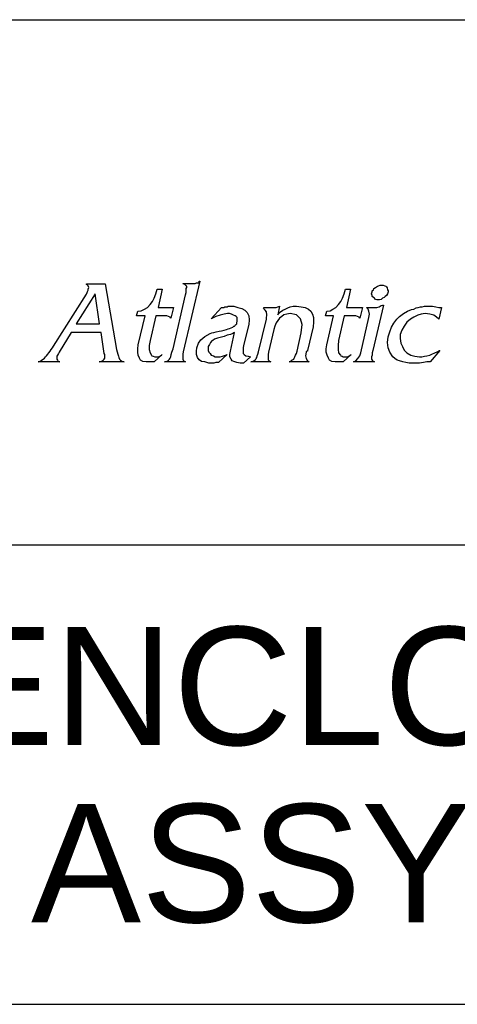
# Model space of a CAD drawing. Header units: inches. Extents: x 4 to 212, y 4 to 137.
# Tile 6 of 9: x 195.58 to 199.85, y 14.08 to 23.68. Entities that reach past the tile are written whole.
import ezdxf
from ezdxf.enums import TextEntityAlignment as Align

# ---------------------------------------------------------------- set-up
doc = ezdxf.new("R2010")
doc.units = ezdxf.units.IN
doc.header["$LTSCALE"] = 11.968
doc.header["$MEASUREMENT"] = 0
doc.layers.get('0').update_dxf_attribs({"linetype": 'CONTINUOUS'})
doc.layers.add('09_ALL_DETAIL_ITEMS', color=7, linetype='CONTINUOUS')
doc.styles.get("Standard").update_dxf_attribs({"font": 'arial.ttf'})

# ---------------------------------------------------------------- blocks, each defined once
blk = doc.blocks.new('MAP_LOGO_AND_NAME_BL0', base_point=(195.2, 21.12))
at = {"color": 7, "linetype": 'Continuous'}
for p, q in [((197.3369, 21.1308), (197.1759, 20.4425)), ((197.3313, 21.1253), (197.3313, 21.1308)), ((197.3313, 21.1308), (197.3369, 21.1308)), ((197.3313, 21.1197), (197.3313, 21.1253)), ((196.2323, 21.0975), (196.2323, 21.1031)), ((196.2323, 21.1031), (196.4155, 21.1031)), ((196.2434, 21.092), (196.2323, 21.0975)), ((196.2378, 21.0198), (196.2434, 21.0309)), ((196.2489, 21.0864), (196.2434, 21.092)), ((196.2434, 21.0309), (196.2489, 21.042)), ((196.2545, 21.0698), (196.2489, 21.0864)), ((196.2489, 21.0531), (196.2545, 21.0698)), ((196.2489, 21.042), (196.2489, 21.0531)), ((196.4155, 21.1031), (196.5265, 20.4647)), ((196.9095, 21.0087), (196.9206, 21.0531)), ((196.9206, 21.0531), (196.9705, 21.0531)), ((196.9705, 21.0531), (196.9317, 20.8755)), ((197.1759, 21.1031), (197.1759, 21.1086)), ((197.1759, 21.1086), (197.1925, 21.1086)), ((197.1925, 21.0975), (197.1759, 21.1031)), ((197.1925, 21.1086), (197.2036, 21.1086)), ((197.2036, 21.0864), (197.1925, 21.0975)), ((197.2036, 21.1086), (197.2203, 21.1086)), ((197.2092, 21.0809), (197.2036, 21.0864)), ((197.2036, 21.0587), (197.2092, 21.0698)), ((197.2036, 21.042), (197.2036, 21.0587)), ((197.2036, 21.0198), (197.2036, 21.042)), ((197.2092, 21.0698), (197.2092, 21.0809)), ((197.2203, 21.1086), (197.2314, 21.1086)), ((197.2314, 21.1086), (197.248, 21.1086)), ((197.248, 21.1086), (197.2647, 21.1086)), ((197.2647, 21.1086), (197.2702, 21.1086)), ((197.2702, 21.1086), (197.2813, 21.1086)), ((197.2813, 21.1086), (197.2925, 21.1086)), ((197.2925, 21.1086), (197.3036, 21.1142)), ((197.3036, 21.1142), (197.3091, 21.1142)), ((197.3091, 21.1142), (197.3202, 21.1142)), ((197.3202, 21.1142), (197.3258, 21.1142)), ((197.3258, 21.1142), (197.3313, 21.1197)), ((198.7467, 21.0087), (198.7578, 21.0531)), ((198.7578, 21.0531), (198.8078, 21.0531)), ((198.8078, 21.0531), (198.7689, 20.8755)), ((199.0131, 21.0087), (199.0187, 21.0254)), ((199.0187, 21.0365), (199.0298, 21.0476)), ((199.0187, 21.0254), (199.0187, 21.0365)), ((199.0298, 21.0476), (199.0353, 21.0587)), ((199.0353, 21.0587), (199.052, 21.0698)), ((199.052, 21.0698), (199.0686, 21.0809)), ((199.0686, 21.0809), (199.0797, 21.0864)), ((199.0797, 21.0864), (199.0964, 21.092)), ((199.0964, 21.092), (199.1075, 21.092)), ((199.1075, 21.092), (199.1241, 21.092)), ((199.1241, 21.092), (199.1408, 21.0864)), ((199.1408, 21.0864), (199.1519, 21.0809)), ((199.1519, 21.0809), (199.1574, 21.0753)), ((199.1574, 21.0753), (199.163, 21.0642)), ((199.163, 21.0642), (199.1685, 21.0476)), ((199.1685, 21.0476), (199.1741, 21.0365)), ((199.1741, 21.0254), (199.1685, 21.0087)), ((199.1741, 21.0365), (199.1741, 21.0254)), ((195.9104, 20.498), (196.2323, 21.0031)), ((196.3155, 21.0087), (196.1324, 20.7145)), ((196.2323, 21.0031), (196.2378, 21.0198)), ((196.36, 20.7145), (196.3155, 21.0087)), ((196.854, 20.9032), (196.8762, 20.931)), ((196.8762, 20.931), (196.8928, 20.9643)), ((196.8928, 20.9643), (196.9095, 21.0087)), ((197.076, 20.4703), (197.1981, 20.9976)), ((197.1981, 20.9976), (197.2036, 21.0198)), ((198.6912, 20.9032), (198.7134, 20.931)), ((198.7134, 20.931), (198.73, 20.9643)), ((198.73, 20.9643), (198.7467, 21.0087)), ((199.0187, 20.992), (199.0131, 21.0087)), ((199.0187, 20.9809), (199.0187, 20.992)), ((199.0298, 20.9698), (199.0187, 20.9809)), ((199.0409, 20.9643), (199.0298, 20.9698)), ((199.052, 20.9532), (199.0409, 20.9643)), ((199.0631, 20.9476), (199.052, 20.9532)), ((199.0742, 20.9476), (199.0631, 20.9476)), ((199.0908, 20.9476), (199.0742, 20.9476)), ((199.1075, 20.9532), (199.0908, 20.9476)), ((199.1186, 20.9643), (199.1075, 20.9532)), ((199.1352, 20.9698), (199.1186, 20.9643)), ((199.1463, 20.9809), (199.1352, 20.9698)), ((199.1574, 20.992), (199.1463, 20.9809)), ((199.1685, 21.0087), (199.1574, 20.992)), ((196.7207, 20.7922), (196.7318, 20.8366)), ((196.7318, 20.8366), (196.7651, 20.8422)), ((196.7651, 20.8422), (196.7985, 20.8588)), ((196.7985, 20.8588), (196.8262, 20.8755)), ((196.8262, 20.8755), (196.854, 20.9032)), ((196.9317, 20.8755), (197.0149, 20.8755)), ((197.0149, 20.8755), (197.0427, 20.8755)), ((197.0427, 20.8755), (197.0593, 20.8755)), ((197.0815, 20.8755), (197.0538, 20.77)), ((197.0593, 20.8755), (197.076, 20.8755)), ((197.076, 20.8755), (197.0815, 20.8755)), ((197.4479, 20.7645), (197.5478, 20.8755)), ((197.5478, 20.8755), (197.5533, 20.8755)), ((197.5533, 20.8755), (197.5589, 20.8755)), ((197.5589, 20.8755), (197.5644, 20.8755)), ((197.5644, 20.8755), (197.57, 20.8755)), ((197.57, 20.8755), (197.5811, 20.881)), ((197.5811, 20.881), (197.5866, 20.881)), ((197.5866, 20.881), (197.5922, 20.881)), ((197.5922, 20.881), (197.5977, 20.881)), ((197.5977, 20.881), (197.6033, 20.881)), ((197.6033, 20.881), (197.6088, 20.881)), ((197.6088, 20.881), (197.6144, 20.8866)), ((197.6144, 20.8866), (197.6199, 20.8866)), ((197.6199, 20.8866), (197.6255, 20.8866)), ((197.6255, 20.8866), (197.6699, 20.8866)), ((197.6699, 20.8866), (197.7087, 20.8755)), ((197.7087, 20.8755), (197.7476, 20.8644)), ((197.7476, 20.8644), (197.7753, 20.8477)), ((197.7753, 20.8477), (197.7976, 20.8255)), ((197.9585, 20.8644), (197.9641, 20.8755)), ((197.9752, 20.8477), (197.9585, 20.8644)), ((197.9641, 20.8755), (197.9863, 20.8755)), ((197.9863, 20.8311), (197.9752, 20.8477)), ((197.9863, 20.8755), (198.0085, 20.8755)), ((198.0085, 20.8755), (198.0251, 20.8755)), ((198.0251, 20.8755), (198.0307, 20.8755)), ((198.0307, 20.8755), (198.0584, 20.8755)), ((198.0584, 20.8755), (198.0806, 20.8755)), ((198.0806, 20.8755), (198.0973, 20.881)), ((198.0973, 20.881), (198.1139, 20.8866)), ((198.1139, 20.8866), (198.0973, 20.8033)), ((198.125, 20.8311), (198.1472, 20.8477)), ((198.1472, 20.8477), (198.1694, 20.8588)), ((198.1694, 20.8588), (198.1972, 20.8699)), ((198.1972, 20.8699), (198.2194, 20.881)), ((198.2194, 20.881), (198.2471, 20.8866)), ((198.2471, 20.8866), (198.2804, 20.8866)), ((198.2804, 20.8866), (198.3249, 20.881)), ((198.3249, 20.881), (198.3637, 20.8755)), ((198.3637, 20.8755), (198.397, 20.8588)), ((198.397, 20.8588), (198.4192, 20.8366)), ((198.4192, 20.8366), (198.4359, 20.8089)), ((198.5635, 20.7922), (198.5746, 20.8366)), ((198.5746, 20.8366), (198.6079, 20.8422)), ((198.6079, 20.8422), (198.6357, 20.8588)), ((198.6357, 20.8588), (198.6634, 20.8755)), ((198.6634, 20.8755), (198.6912, 20.9032)), ((198.7689, 20.8755), (198.8577, 20.8755)), ((198.8577, 20.8755), (198.8799, 20.8755)), ((198.8799, 20.8755), (198.9021, 20.8755)), ((198.9243, 20.8755), (198.8966, 20.77)), ((198.9021, 20.8755), (198.9188, 20.8755)), ((198.9188, 20.8755), (198.9243, 20.8755)), ((198.9798, 20.8588), (198.9632, 20.8755)), ((198.9632, 20.8755), (198.9854, 20.8755)), ((198.9854, 20.8366), (198.9798, 20.8588)), ((198.9854, 20.8755), (199.0076, 20.8755)), ((198.9909, 20.8089), (198.9854, 20.8366)), ((199.0076, 20.8755), (199.0187, 20.8755)), ((199.0187, 20.8755), (199.0298, 20.8755)), ((199.1297, 20.8977), (199.0242, 20.4536)), ((199.0298, 20.8755), (199.0631, 20.8755)), ((199.0631, 20.8755), (199.0853, 20.881)), ((199.0853, 20.881), (199.1075, 20.8921)), ((199.1075, 20.8921), (199.1186, 20.8977)), ((199.1186, 20.8977), (199.1297, 20.8977)), ((199.324, 20.8144), (199.3628, 20.8366)), ((199.3628, 20.8366), (199.4017, 20.8533)), ((199.4017, 20.8533), (199.4239, 20.8588)), ((199.4239, 20.8588), (199.4461, 20.8699)), ((199.4461, 20.8699), (199.4683, 20.8755)), ((199.4683, 20.8755), (199.4905, 20.881)), ((199.4905, 20.881), (199.5071, 20.881)), ((199.5071, 20.881), (199.5293, 20.8866)), ((199.5293, 20.8866), (199.5515, 20.8866)), ((199.5515, 20.8866), (199.5737, 20.8866)), ((199.5737, 20.8866), (199.607, 20.8866)), ((199.607, 20.8866), (199.6403, 20.881)), ((199.6403, 20.881), (199.6681, 20.8755)), ((199.6681, 20.8755), (199.6958, 20.8755)), ((199.6958, 20.8755), (199.6681, 20.7589)), ((196.804, 20.7922), (196.7207, 20.7922)), ((196.7374, 20.5092), (196.804, 20.7922)), ((196.9095, 20.7922), (196.854, 20.5536)), ((196.9927, 20.7922), (196.9095, 20.7922)), ((197.0149, 20.7922), (196.9927, 20.7922)), ((197.0316, 20.7867), (197.0149, 20.7922)), ((197.0482, 20.7811), (197.0316, 20.7867)), ((197.0538, 20.77), (197.0482, 20.7811)), ((197.4923, 20.7867), (197.4479, 20.7645)), ((197.5367, 20.7978), (197.4923, 20.7867)), ((197.5755, 20.8089), (197.5367, 20.7978)), ((197.6088, 20.8144), (197.5755, 20.8089)), ((197.6255, 20.8144), (197.6088, 20.8144)), ((197.6477, 20.8089), (197.6255, 20.8144)), ((197.6643, 20.7978), (197.6477, 20.8089)), ((197.681, 20.7922), (197.6643, 20.7978)), ((197.6921, 20.7867), (197.681, 20.7922)), ((197.7032, 20.7756), (197.6921, 20.7867)), ((197.6976, 20.7312), (197.7032, 20.7367)), ((197.7032, 20.7589), (197.7032, 20.7756)), ((197.7032, 20.7367), (197.7032, 20.7589)), ((197.7976, 20.8255), (197.8142, 20.7922)), ((197.8142, 20.7922), (197.8198, 20.7534)), ((197.8198, 20.7534), (197.8142, 20.709)), ((197.9086, 20.4425), (197.9863, 20.7589)), ((197.9918, 20.8033), (197.9863, 20.8311)), ((197.9863, 20.77), (197.9918, 20.8033)), ((197.9863, 20.7589), (197.9863, 20.77)), ((198.0973, 20.7478), (198.0806, 20.7256)), ((198.0973, 20.8033), (198.1084, 20.8144)), ((198.1139, 20.77), (198.0973, 20.7478)), ((198.1084, 20.8144), (198.125, 20.8311)), ((198.1361, 20.7867), (198.1139, 20.77)), ((198.1583, 20.8033), (198.1361, 20.7867)), ((198.1861, 20.8089), (198.1583, 20.8033)), ((198.2194, 20.8144), (198.1861, 20.8089)), ((198.2804, 20.8033), (198.2194, 20.8144)), ((198.3193, 20.7645), (198.2804, 20.8033)), ((198.336, 20.709), (198.3193, 20.7645)), ((198.4359, 20.8089), (198.447, 20.7756)), ((198.447, 20.7756), (198.447, 20.7312)), ((198.6412, 20.7922), (198.5635, 20.7922)), ((198.5746, 20.5092), (198.6412, 20.7922)), ((198.7467, 20.7922), (198.6912, 20.5536)), ((198.8355, 20.7922), (198.7467, 20.7922)), ((198.8577, 20.7922), (198.8355, 20.7922)), ((198.8744, 20.7867), (198.8577, 20.7922)), ((198.891, 20.7811), (198.8744, 20.7867)), ((198.8966, 20.77), (198.891, 20.7811)), ((198.9077, 20.4314), (198.9854, 20.7756)), ((198.9854, 20.7756), (198.9909, 20.8089)), ((199.2296, 20.7201), (199.2573, 20.7589)), ((199.2573, 20.7589), (199.2851, 20.7867)), ((199.2851, 20.7867), (199.324, 20.8144)), ((199.3906, 20.7589), (199.3573, 20.7312)), ((199.4239, 20.7811), (199.3906, 20.7589)), ((199.4627, 20.7978), (199.4239, 20.7811)), ((199.496, 20.8089), (199.4627, 20.7978)), ((199.5349, 20.8144), (199.496, 20.8089)), ((199.5793, 20.8089), (199.5349, 20.8144)), ((199.6181, 20.7978), (199.5793, 20.8089)), ((199.6459, 20.7811), (199.6181, 20.7978)), ((199.6681, 20.7589), (199.6459, 20.7811)), ((196.1324, 20.7145), (196.36, 20.7145)), ((197.4978, 20.6368), (197.5256, 20.6424)), ((197.5256, 20.6424), (197.5478, 20.6479)), ((197.5478, 20.6479), (197.5755, 20.6535)), ((197.5755, 20.6535), (197.5977, 20.659)), ((197.5977, 20.659), (197.6144, 20.6646)), ((197.6144, 20.6646), (197.6255, 20.6701)), ((197.6255, 20.6701), (197.6421, 20.6757)), ((197.6421, 20.6757), (197.6588, 20.6812)), ((197.6588, 20.6812), (197.6699, 20.6923)), ((197.6699, 20.6923), (197.6754, 20.6923)), ((197.6754, 20.6923), (197.681, 20.6979)), ((197.681, 20.6979), (197.6865, 20.7034)), ((197.6865, 20.7034), (197.6921, 20.709)), ((197.6921, 20.709), (197.6976, 20.7145)), ((197.6976, 20.7201), (197.6976, 20.7312)), ((197.6976, 20.7145), (197.6976, 20.7201)), ((197.8142, 20.709), (197.7642, 20.5036)), ((198.0584, 20.659), (198.0085, 20.437)), ((198.0695, 20.6923), (198.0584, 20.659)), ((198.0806, 20.7256), (198.0695, 20.6923)), ((198.3249, 20.6257), (198.336, 20.709)), ((198.4414, 20.6868), (198.3859, 20.4536)), ((198.447, 20.7312), (198.4414, 20.6868)), ((199.1907, 20.6368), (199.2074, 20.6812)), ((199.2074, 20.6812), (199.2296, 20.7201)), ((199.3073, 20.6535), (199.2906, 20.6091)), ((199.3295, 20.6923), (199.3073, 20.6535)), ((199.3573, 20.7312), (199.3295, 20.6923)), ((196.0824, 20.6313), (195.9659, 20.437)), ((196.3766, 20.6313), (196.0824, 20.6313)), ((196.4044, 20.4259), (196.3766, 20.6313)), ((196.854, 20.5536), (196.8429, 20.5036)), ((197.3258, 20.5258), (197.348, 20.5591)), ((197.348, 20.5591), (197.3868, 20.5924)), ((197.3868, 20.5924), (197.4368, 20.6202)), ((197.4368, 20.6202), (197.4534, 20.6257)), ((197.4534, 20.548), (197.4423, 20.5314)), ((197.4534, 20.6257), (197.4756, 20.6313)), ((197.4645, 20.5536), (197.4534, 20.548)), ((197.4812, 20.5647), (197.4645, 20.5536)), ((197.4756, 20.6313), (197.4978, 20.6368)), ((197.5089, 20.5758), (197.4812, 20.5647)), ((197.5367, 20.5813), (197.5089, 20.5758)), ((197.5755, 20.5924), (197.5367, 20.5813)), ((197.6033, 20.6035), (197.5755, 20.5924)), ((197.6366, 20.6091), (197.6033, 20.6035)), ((197.6366, 20.4481), (197.6754, 20.6313)), ((197.6588, 20.6202), (197.6366, 20.6091)), ((197.6754, 20.6313), (197.6588, 20.6202)), ((198.286, 20.4481), (198.3249, 20.6257)), ((198.6912, 20.5536), (198.6856, 20.5036)), ((199.1685, 20.5314), (199.1741, 20.5869)), ((199.1741, 20.5869), (199.1907, 20.6368)), ((199.2906, 20.6091), (199.2906, 20.5702)), ((199.2906, 20.5702), (199.2962, 20.5258)), ((195.866, 20.4314), (195.8771, 20.4481)), ((195.8771, 20.4481), (195.8882, 20.4647)), ((195.8882, 20.4647), (195.8993, 20.4814)), ((195.8993, 20.4814), (195.9104, 20.498)), ((196.5265, 20.4647), (196.532, 20.4425)), ((196.7318, 20.4703), (196.7374, 20.5092)), ((196.7318, 20.437), (196.7318, 20.4703)), ((196.8429, 20.5036), (196.8429, 20.4647)), ((196.8429, 20.4647), (196.854, 20.4314)), ((197.0649, 20.437), (197.076, 20.4703)), ((197.3036, 20.4481), (197.3091, 20.4814)), ((197.3036, 20.4148), (197.3036, 20.4481)), ((197.3091, 20.4814), (197.3258, 20.5258)), ((197.4312, 20.5147), (197.4201, 20.4925)), ((197.4201, 20.4925), (197.4201, 20.4703)), ((197.4201, 20.4703), (197.4201, 20.4536)), ((197.4201, 20.4536), (197.4257, 20.437)), ((197.4423, 20.5314), (197.4312, 20.5147)), ((197.631, 20.4148), (197.6366, 20.4481)), ((197.7642, 20.5036), (197.7587, 20.4814)), ((197.7587, 20.4814), (197.7587, 20.4592)), ((197.7587, 20.4592), (197.7587, 20.4425)), ((198.2804, 20.4259), (198.286, 20.4481)), ((198.3804, 20.4481), (198.3748, 20.4425)), ((198.3859, 20.4481), (198.3804, 20.4481)), ((198.3859, 20.4536), (198.3859, 20.4481)), ((198.5691, 20.4703), (198.5746, 20.5092)), ((198.5691, 20.437), (198.5691, 20.4703)), ((198.6856, 20.5036), (198.6856, 20.4647)), ((198.6856, 20.4647), (198.6912, 20.4314)), ((199.0242, 20.4536), (199.0187, 20.4314)), ((199.1741, 20.4814), (199.1685, 20.5314)), ((199.1907, 20.437), (199.1741, 20.4814)), ((199.2962, 20.5258), (199.3129, 20.4925)), ((199.3129, 20.4925), (199.3295, 20.4592)), ((199.3295, 20.4592), (199.3573, 20.4314)), ((199.6792, 20.4536), (199.5848, 20.3426)), ((199.6514, 20.4425), (199.6736, 20.4536)), ((199.6736, 20.4536), (199.6792, 20.4536)), ((195.7771, 20.3482), (195.7938, 20.3593)), ((195.7938, 20.3593), (195.8104, 20.3704)), ((195.8104, 20.3704), (195.8216, 20.3815)), ((195.8216, 20.3815), (195.8327, 20.3926)), ((195.8327, 20.3926), (195.8438, 20.4037)), ((195.8438, 20.4037), (195.8549, 20.4203)), ((195.8549, 20.4203), (195.866, 20.4314)), ((195.9492, 20.4092), (195.9437, 20.3981)), ((195.9437, 20.3981), (195.9437, 20.3926)), ((195.9437, 20.3926), (195.9437, 20.3704)), ((195.9437, 20.3704), (195.9492, 20.3593)), ((195.9603, 20.4259), (195.9492, 20.4092)), ((195.9492, 20.3593), (195.9548, 20.3482)), ((195.9659, 20.437), (195.9603, 20.4259)), ((196.3766, 20.3482), (196.3933, 20.3593)), ((196.3933, 20.3593), (196.4044, 20.3704)), ((196.4099, 20.4148), (196.4044, 20.4259)), ((196.4044, 20.3704), (196.4099, 20.3815)), ((196.4099, 20.4037), (196.4099, 20.4148)), ((196.4099, 20.3926), (196.4099, 20.4037)), ((196.4099, 20.3815), (196.4099, 20.3926)), ((196.532, 20.4425), (196.5376, 20.4203)), ((196.5376, 20.4203), (196.5431, 20.3981)), ((196.5431, 20.3981), (196.5487, 20.387)), ((196.5487, 20.387), (196.5542, 20.3704)), ((196.5542, 20.3704), (196.5653, 20.3593)), ((196.5653, 20.3593), (196.582, 20.3482)), ((196.7374, 20.4092), (196.7318, 20.437)), ((196.7485, 20.3815), (196.7374, 20.4092)), ((196.7596, 20.3593), (196.7485, 20.3815)), ((196.7818, 20.3482), (196.7596, 20.3593)), ((196.854, 20.4314), (196.8651, 20.4092)), ((196.8651, 20.4092), (196.8706, 20.4037)), ((196.8706, 20.4037), (196.8817, 20.3981)), ((196.8817, 20.3981), (196.8984, 20.3926)), ((196.9705, 20.4148), (196.8928, 20.3426)), ((196.8984, 20.3926), (196.915, 20.3926)), ((196.915, 20.3926), (196.9317, 20.3926)), ((196.9317, 20.3926), (196.9483, 20.3981)), ((196.9483, 20.3981), (196.965, 20.4092)), ((196.965, 20.4092), (196.9705, 20.4148)), ((197.0149, 20.3482), (197.0316, 20.3593)), ((197.0316, 20.3593), (197.0427, 20.3704)), ((197.0427, 20.3704), (197.0482, 20.3815)), ((197.0482, 20.3815), (197.0538, 20.3926)), ((197.0538, 20.3926), (197.0593, 20.4148)), ((197.0593, 20.4148), (197.0649, 20.437)), ((197.1759, 20.4425), (197.1703, 20.4203)), ((197.1703, 20.4203), (197.1703, 20.4037)), ((197.1703, 20.4037), (197.1703, 20.3926)), ((197.1703, 20.3926), (197.1703, 20.3815)), ((197.1703, 20.3815), (197.1703, 20.3704)), ((197.1703, 20.3704), (197.1759, 20.3593)), ((197.1759, 20.3593), (197.187, 20.3482)), ((197.3147, 20.387), (197.3036, 20.4148)), ((197.3313, 20.3648), (197.3147, 20.387)), ((197.3535, 20.3482), (197.3313, 20.3648)), ((197.4257, 20.437), (197.4368, 20.4259)), ((197.4368, 20.4259), (197.4479, 20.4092)), ((197.4479, 20.4092), (197.4701, 20.4037)), ((197.4701, 20.4037), (197.4867, 20.3926)), ((197.4867, 20.3926), (197.5145, 20.3926)), ((197.5145, 20.3926), (197.5367, 20.3926)), ((197.6033, 20.4148), (197.52, 20.3371)), ((197.5367, 20.3926), (197.5589, 20.3981)), ((197.5589, 20.3981), (197.5866, 20.4092)), ((197.5866, 20.4092), (197.6033, 20.4148)), ((197.631, 20.3926), (197.631, 20.4148)), ((197.6421, 20.3704), (197.631, 20.3926)), ((197.6532, 20.3537), (197.6421, 20.3704)), ((197.6699, 20.3482), (197.6532, 20.3537)), ((197.7587, 20.4425), (197.7587, 20.4259)), ((197.7587, 20.4259), (197.7698, 20.4148)), ((197.8309, 20.3926), (197.7642, 20.3315)), ((197.7698, 20.4148), (197.7864, 20.4037)), ((197.7864, 20.4037), (197.8087, 20.3981)), ((197.8087, 20.3981), (197.8309, 20.3926)), ((197.8531, 20.3482), (197.8697, 20.3593)), ((197.8697, 20.3593), (197.8808, 20.3648)), ((197.8808, 20.3648), (197.8864, 20.3759)), ((197.8864, 20.3759), (197.8919, 20.387)), ((197.8919, 20.387), (197.8975, 20.4037)), ((197.8975, 20.4037), (197.903, 20.4203)), ((197.903, 20.4203), (197.9086, 20.4425)), ((198.0085, 20.437), (198.0029, 20.4148)), ((198.0029, 20.4148), (198.0029, 20.3981)), ((198.0029, 20.3981), (198.0029, 20.387)), ((198.0029, 20.387), (198.0029, 20.3759)), ((198.0029, 20.3759), (198.0029, 20.3648)), ((198.0029, 20.3648), (198.0085, 20.3593)), ((198.0085, 20.3593), (198.0196, 20.3482)), ((198.2249, 20.3482), (198.236, 20.3593)), ((198.236, 20.3593), (198.2527, 20.3704)), ((198.2527, 20.3704), (198.2582, 20.3815)), ((198.2582, 20.3815), (198.2638, 20.3926)), ((198.2638, 20.3926), (198.2693, 20.4092)), ((198.2693, 20.4092), (198.2804, 20.4259)), ((198.3748, 20.437), (198.3693, 20.4037)), ((198.3693, 20.4037), (198.3748, 20.3759)), ((198.3748, 20.4425), (198.3748, 20.437)), ((198.3748, 20.3759), (198.3859, 20.3537)), ((198.3859, 20.3537), (198.4026, 20.3426)), ((198.5802, 20.4092), (198.5691, 20.437)), ((198.5913, 20.3815), (198.5802, 20.4092)), ((198.6024, 20.3593), (198.5913, 20.3815)), ((198.6246, 20.3482), (198.6024, 20.3593)), ((198.6912, 20.4314), (198.7078, 20.4092)), ((198.7078, 20.4092), (198.7134, 20.4037)), ((198.7134, 20.4037), (198.7245, 20.3981)), ((198.7245, 20.3981), (198.7356, 20.3926)), ((198.8133, 20.4148), (198.7356, 20.3426)), ((198.7356, 20.3926), (198.7578, 20.3926)), ((198.7578, 20.3926), (198.7744, 20.3926)), ((198.7744, 20.3926), (198.7911, 20.3981)), ((198.7911, 20.3981), (198.8022, 20.4092)), ((198.8022, 20.4092), (198.8133, 20.4148)), ((198.8355, 20.3426), (198.8577, 20.3537)), ((198.8577, 20.3537), (198.8799, 20.3759)), ((198.8799, 20.3759), (198.8966, 20.4037)), ((198.8966, 20.4037), (198.9077, 20.4314)), ((199.0187, 20.4092), (199.0131, 20.3926)), ((199.0131, 20.3926), (199.0131, 20.3815)), ((199.0131, 20.3815), (199.0131, 20.3704)), ((199.0131, 20.3704), (199.0187, 20.3593)), ((199.0187, 20.4314), (199.0187, 20.4092)), ((199.0187, 20.3593), (199.0298, 20.3482)), ((199.2185, 20.3926), (199.1907, 20.437)), ((199.2407, 20.3759), (199.2185, 20.3926)), ((199.2629, 20.3593), (199.2407, 20.3759)), ((199.2851, 20.3537), (199.2629, 20.3593)), ((199.3184, 20.3426), (199.2851, 20.3537)), ((199.3573, 20.4314), (199.3961, 20.4092)), ((199.3961, 20.4092), (199.435, 20.3981)), ((199.435, 20.3981), (199.4794, 20.3926)), ((199.4794, 20.3926), (199.5016, 20.3926)), ((199.5016, 20.3926), (199.5293, 20.3981)), ((199.5293, 20.3981), (199.5515, 20.4037)), ((199.5515, 20.4037), (199.5793, 20.4092)), ((199.5793, 20.4092), (199.6015, 20.4203)), ((199.6015, 20.4203), (199.6292, 20.4314)), ((199.6292, 20.4314), (199.6514, 20.4425)), ((195.7605, 20.3426), (195.7771, 20.3482)), ((195.9714, 20.3426), (195.7605, 20.3426)), ((195.9548, 20.3482), (195.9714, 20.3426)), ((196.3544, 20.3426), (196.3766, 20.3482)), ((196.5986, 20.3426), (196.3544, 20.3426)), ((196.582, 20.3482), (196.5986, 20.3426)), ((196.8151, 20.3426), (196.7818, 20.3482)), ((196.8484, 20.3426), (196.8151, 20.3426)), ((196.8595, 20.3426), (196.8484, 20.3426)), ((196.8762, 20.3426), (196.8595, 20.3426)), ((196.8873, 20.3426), (196.8762, 20.3426)), ((196.8928, 20.3426), (196.8873, 20.3426)), ((196.9927, 20.3426), (197.0149, 20.3482)), ((197.1981, 20.3426), (196.9927, 20.3426)), ((197.187, 20.3482), (197.1981, 20.3426)), ((197.3868, 20.3426), (197.3535, 20.3482)), ((197.4257, 20.3315), (197.3868, 20.3426)), ((197.4645, 20.3315), (197.4257, 20.3315)), ((197.4756, 20.3315), (197.4645, 20.3315)), ((197.4923, 20.3371), (197.4756, 20.3315)), ((197.5089, 20.3371), (197.4923, 20.3371)), ((197.52, 20.3371), (197.5089, 20.3371)), ((197.6976, 20.3371), (197.6699, 20.3482)), ((197.7309, 20.3315), (197.6976, 20.3371)), ((197.7642, 20.3315), (197.7309, 20.3315)), ((197.8364, 20.3426), (197.8531, 20.3482)), ((198.0307, 20.3426), (197.8364, 20.3426)), ((198.0196, 20.3482), (198.0307, 20.3426)), ((198.2083, 20.3426), (198.2249, 20.3482)), ((198.4026, 20.3426), (198.2083, 20.3426)), ((198.6579, 20.3426), (198.6246, 20.3482)), ((198.6912, 20.3426), (198.6579, 20.3426)), ((198.7023, 20.3426), (198.6912, 20.3426)), ((198.7134, 20.3426), (198.7023, 20.3426)), ((198.73, 20.3426), (198.7134, 20.3426)), ((198.7356, 20.3426), (198.73, 20.3426)), ((199.0409, 20.3426), (198.8355, 20.3426)), ((199.0298, 20.3482), (199.0409, 20.3426)), ((199.3462, 20.3371), (199.3184, 20.3426)), ((199.3795, 20.3315), (199.3462, 20.3371)), ((199.4128, 20.3315), (199.3795, 20.3315)), ((199.4461, 20.3315), (199.4128, 20.3315)), ((199.4794, 20.3315), (199.4461, 20.3315)), ((199.5182, 20.3371), (199.4794, 20.3315)), ((199.5515, 20.3426), (199.5182, 20.3371)), ((199.5848, 20.3426), (199.5515, 20.3426))]:
    blk.add_line(p, q, dxfattribs=at)

msp = doc.modelspace()

# ---------------------------------------------------------------- linework, layer by layer
at = {"color": 7, "linetype": 'Continuous'}
for p, q in [((179.2, 23.68), (211.2, 23.68)), ((179.2, 18.56), (211.2, 18.56)), ((179.2, 14.08), (211.2, 14.08))]:
    msp.add_line(p, q, dxfattribs=at)

# ---------------------------------------------------------------- block references
msp.add_blockref('MAP_LOGO_AND_NAME_BL0', (195.2, 21.12), dxfattribs=at)

# ---------------------------------------------------------------- texts
at = {"layer": '09_ALL_DETAIL_ITEMS', "color": 7, "linetype": 'Continuous'}
for s, p in [('GANGABLE ENCLOSURE', (195.2, 16.608)), ('BASIC ASSY', (195.2, 14.88))]:
    msp.add_text(s, height=1.152, dxfattribs=at).set_placement(p, align=Align.CENTER)

doc.saveas('drawing.dxf')
